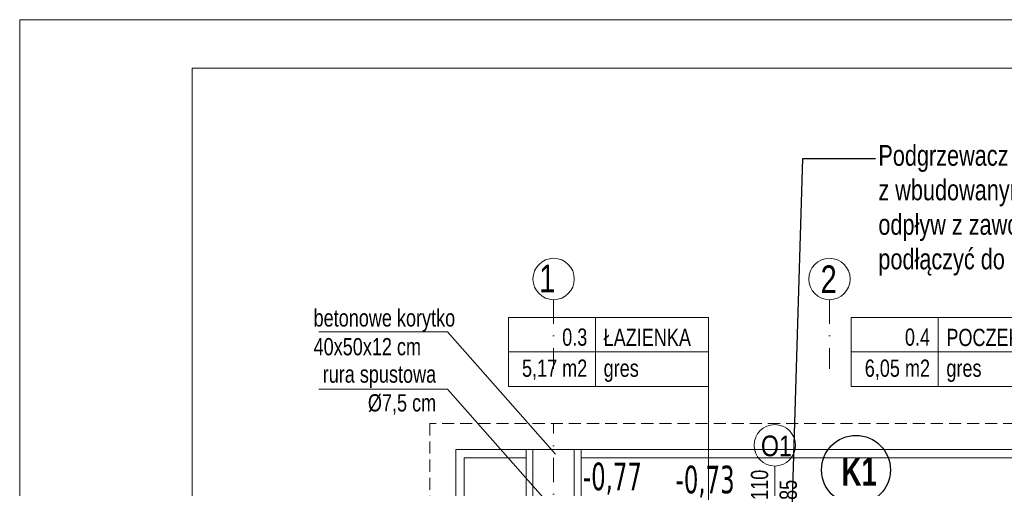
# Model space of a CAD drawing. Header units: inches. Extents: x 57112 to 98566, y -51777 to -16564.
# Tile 60 of 138: x 73285 to 73999, y -20164 to -19824. Entities that reach past the tile are written whole.
import ezdxf
from ezdxf import colors
from ezdxf.entities.mleader import LeaderData, LeaderLine
from ezdxf.lldxf.tags import DXFTag
from ezdxf.math import Vec2, Vec3

# ---------------------------------------------------------------- set-up
doc = ezdxf.new("R2010")
doc.units = ezdxf.units.IN
doc.header["$MEASUREMENT"] = 0
doc.linetypes.add('DASHDOT', pattern=[1, 0.5, -0.25, 0, -0.25])
doc.linetypes.add('HIDDEN', pattern=[0.375, 0.25, -0.125])
doc.layers.add('# 02 KS RZEDNE', color=26, linetype='Continuous')
for name, color, linetype, lineweight in [('## 02 KS PION', 3, 'Continuous', 30), ('## 05 PODGRZEWACZ', 1, 'SOLID', 30), ('A--tabelka rysunku', 7, 'Continuous', 0), ('A36-obrzeże', 252, 'Continuous', 0), ('A8-opisy pomieszczeń', 250, 'Continuous', 0), ('p--dach', 251, 'Continuous', 30), ('p--opis okna', 251, 'Continuous', 0), ('p--opisy dodatkowe', 251, 'Continuous', 0), ('p--opisy pomieszczeń', 250, 'Continuous', 0), ('p--osie konstr', 250, 'DASHDOT', 15), ('p--osie konstr.-NR', 250, 'DASHDOT', 15)]:
    doc.layers.add(name, color=color, linetype=linetype, lineweight=lineweight)
doc.styles.add('1-100', font='arial.ttf', dxfattribs={"width": 0.75, "height": 18})
doc.styles.add('1-50', font='arial.ttf', dxfattribs={"width": 0.75, "height": 12.5})
doc.styles.add('GENERATED_STYLE_7', font='arialbd.ttf', dxfattribs={"width": 0.75})
doc.styles.add('PZ', font='romand.shx', dxfattribs={"width": 0.7})
doc.styles.get("Standard").update_dxf_attribs({"font": 'arial.ttf', "width": 0.75})
tags = doc.linetypes.add('SOLID', pattern=[10, 10, 0]).pattern_tags.tags
tags[6:7] = [DXFTag(74, 4), DXFTag(75, 0), DXFTag(340, '0'), DXFTag(46, 0.0), DXFTag(50, 0.0), DXFTag(44, 0.0), DXFTag(45, 0.0)]
tags[4:5] = [DXFTag(74, 4), DXFTag(75, 0), DXFTag(340, '0'), DXFTag(46, 0.0), DXFTag(50, 0.0), DXFTag(44, 0.0), DXFTag(45, 0.0)]

msp = doc.modelspace()

# ---------------------------------------------------------------- linework, layer by layer
at = {"layer": '## 02 KS PION', "color": 3, "lineweight": 30}
msp.add_circle((73891.679, -20150.262, 151.8), 24.979, dxfattribs=at)
at = {"layer": 'A--tabelka rysunku', "linetype": 'Continuous', "elevation": 151.8}
for points in [[(73285.356, -21309.191), (75385.356, -21309.191), (75385.356, -19824.191), (73285.356, -19824.191)], [(73410.356, -21274.191), (75350.356, -21274.191), (75350.356, -19859.191), (73410.356, -19859.191)]]:
    msp.add_lwpolyline(points, close=True, dxfattribs=at)
at = {"layer": 'A36-obrzeże', "linetype": 'Continuous', "ltscale": 35}
for p, q in [((73657.496, -20185.433, 151.8), (73657.496, -20135.433, 151.8)), ((73687.496, -20185.433, 151.8), (73687.496, -20135.433, 151.8))]:
    msp.add_line(p, q, dxfattribs=at)
at = {"layer": 'A36-obrzeże', "linetype": 'Continuous', "ltscale": 35, "elevation": 151.8}
for points in [[(73887.046, -20815.933), (73601.546, -20815.933), (73601.546, -20135.433), (74684.046, -20135.433), (74684.046, -20815.933), (74290.546, -20815.933)], [(73652.496, -20809.933), (73607.546, -20809.933), (73607.546, -20141.433), (73652.496, -20141.433)], [(73692.496, -20141.433), (74593.096, -20141.433)]]:
    msp.add_lwpolyline(points, dxfattribs=at)
msp.add_lwpolyline([(73652.496, -20135.433), (73692.496, -20135.433), (73692.496, -20185.433), (73652.496, -20185.433)], close=True, dxfattribs=at)
at = {"layer": 'A8-opisy pomieszczeń'}
msp.add_line((73784.814, -20089.872, 151.8), (73784.814, -20320.139, 151.8), dxfattribs=at)
at = {"layer": 'p--dach', "linetype": 'HIDDEN', "lineweight": 20, "ltscale": 35, "elevation": 151.8}
msp.add_lwpolyline([(73582.686, -20834.793), (74702.906, -20834.793), (74702.906, -20116.573), (73582.686, -20116.573)], close=True, dxfattribs=at)
at = {"layer": 'p--opis okna'}
for q in [(73832.846, -20227.933, 151.8), (73832.846, -20217.933, 151.8)]:
    msp.add_line((73832.846, -20147.471, 151.8), q, dxfattribs=at)
msp.add_circle((73832.846, -20132.471, 151.8), 15, dxfattribs=at)
at = {"layer": 'p--opisy dodatkowe', "elevation": 151.8}
for points in [[(73502.334, -20050.237), (73595.557, -20050.237), (73673.796, -20138.938)], [(73502.334, -20091.731), (73595.557, -20091.731), (73673.796, -20180.433)]]:
    msp.add_lwpolyline(points, dxfattribs=at)
at = {"layer": 'p--opisy pomieszczeń'}
for p, q in [((73702.814, -20039.872, 151.8), (73702.814, -20089.872, 151.8)), ((73951.319, -20039.872, 151.8), (73951.319, -20089.872, 151.8)), ((73784.814, -20064.872, 151.8), (73639.814, -20064.872, 151.8)), ((74048.319, -20064.872, 151.8), (73888.319, -20064.872, 151.8))]:
    msp.add_line(p, q, dxfattribs=at)
at = {"layer": 'p--opisy pomieszczeń', "elevation": 151.8}
for points in [[(73639.814, -20089.872), (73784.814, -20089.872), (73784.814, -20039.872), (73639.814, -20039.872)], [(73888.319, -20089.872), (74048.319, -20089.872), (74048.319, -20039.872), (73888.319, -20039.872)]]:
    msp.add_lwpolyline(points, close=True, dxfattribs=at)
at = {"layer": 'p--osie konstr', "linetype": 'DASHDOT', "ltscale": 35}
msp.add_line((73672.496, -20790.933, 151.8), (73672.496, -20116.573, 151.8), dxfattribs=at)
at = {"layer": 'p--osie konstr.-NR', "linetype": 'DASHDOT', "ltscale": 35}
for p, q in [((73672.496, -20027.022, 151.8), (73672.496, -20077.022, 151.8)), ((73872.496, -20027.022, 151.8), (73872.496, -20077.022, 151.8))]:
    msp.add_line(p, q, dxfattribs=at)
at = {"layer": 'p--osie konstr.-NR', "linetype": 'Continuous', "ltscale": 35}
for centre in [(73672.496, -20012.022, 151.8), (73872.496, -20012.022, 151.8)]:
    msp.add_circle(centre, 15, dxfattribs=at)

# ---------------------------------------------------------------- texts
at = {"layer": '# 02 KS RZEDNE', "color": 3, "linetype": 'Continuous', "char_height": 20, "width": 279.26563, "attachment_point": 6, "line_spacing_factor": 0.500001, "style": 'PZ'}
for s, insert in [('\\fTahoma|b0|i0|c238|p32;-0,77', (73736.491, -20156.607, 151.8)), ('\\fTahoma|b0|i0|c238|p32;-0,73', (73803.71, -20158.835, 151.8))]:
    msp.add_mtext(s, dxfattribs=dict(at, insert=insert))
at = {"layer": '## 02 KS PION', "color": 3, "lineweight": 50, "style": 'GENERATED_STYLE_7', "width": 0.7}
msp.add_text('K1', height=20.4724, dxfattribs=at).set_placement((73881.263, -20161.784, 489.541))
at = {"layer": 'p--opis okna', "insert": (73822.813, -20140.597, 151.8), "char_height": 15, "width": 74.01038, "attachment_point": 7, "style": '1-50'}
msp.add_mtext('\\W0.8;O1', dxfattribs=at)
at = {"layer": 'p--opis okna', "insert": (73849.006, -20172.033, 151.8), "char_height": 12.5, "width": 45.287, "attachment_point": 7, "rotation": 90, "style": '1-100'}
msp.add_mtext('110\\P85', dxfattribs=at)
at = {"layer": 'p--opisy dodatkowe', "char_height": 12.5, "width": 177.1707, "style": '1-50'}
for s, insert, attachment_point in [('betonowe korytko\\P40x50x12 cm', (73498.451, -20033.95, 151.8), 1), ('rura spustowa\\P%%c7,5 cm', (73587.303, -20110.283, 151.8), 9)]:
    msp.add_mtext(s, dxfattribs=dict(at, insert=insert, attachment_point=attachment_point))
at = {"layer": 'p--opisy pomieszczeń', "char_height": 12.5, "style": '1-50'}
for s, insert, width, attachment_point in [('ŁAZIENKA', (73708.745, -20048.08, 151.8), 106.86476, 1), ('0.3', (73696.882, -20047.844, 151.8), 98, 3), ('0.4', (73945.387, -20047.844, 151.8), 98, 3), ('POCZEKANIA', (73957.251, -20048.08, 151.8), 106.86476, 1), ('5,17 m2', (73696.882, -20070.347, 151.8), 98, 3), ('gres', (73708.745, -20070.347, 151.8), 100, 1), ('6,05 m2', (73945.387, -20070.347, 151.8), 98, 3), ('gres', (73957.251, -20070.347, 151.8), 100, 1)]:
    msp.add_mtext(s, dxfattribs=dict(at, insert=insert, width=width, attachment_point=attachment_point))
at = {"layer": 'p--osie konstr.-NR', "linetype": 'Continuous', "ltscale": 35, "char_height": 20, "width": 63.5564, "attachment_point": 9}
for s, insert in [('1', (73673.726, -20021.577, 151.8)), ('2', (73877.743, -20022.151, 151.8))]:
    msp.add_mtext(s, dxfattribs=dict(at, insert=insert))

# ---------------------------------------------------------------- leaders
at = {"layer": '## 05 PODGRZEWACZ', "color": 1, "lineweight": 15}
ml = msp.add_multileader_mtext('Standard', dxfattribs=at)
ml.set_content('Podgrzewacz wody użytkowej wiszący 50l\\Pz wbudowanym zaworem mieszającym\\Podpływ z zaworu bezpieczeństwa podłączyć do kanalizacji poprzez syfon', color=256)
ml.set_leader_properties()
ml.build(insert=Vec2(0, 0))
ml.multileader.update_dxf_attribs({"dogleg_length": 52.872})
ctx = ml.context
ctx.base_point, ctx.char_height, ctx.plane_origin = Vec3(73905.938, -19924.672, 240.049), 15, Vec3(74069.233, -19186.438, 240.049)
notes = []
notes.append((ctx, [(0, (1, 1, 0), (73853.066, -19924.672, 240.049), (1, 0), 52.872, [(0, [(73835.413, -20507.441, 240.049)], 0, [])])]))
ctx.mtext.insert, ctx.mtext.width, ctx.mtext.flow_direction = Vec3(73907.938, -19914.975, 240.049), 301.81321, 5
for ctx, leaders in notes:
    for number, flags, end, landing, length, lines in leaders:
        leader = LeaderData()
        leader.index, (leader.has_last_leader_line, leader.has_dogleg_vector, leader.attachment_direction) = number, flags
        leader.last_leader_point, leader.dogleg_vector, leader.dogleg_length = Vec3(end), Vec3(landing), length
        for number, points, colour, breaks in lines:
            line = LeaderLine()
            line.index, line.vertices, line.color, line.breaks = number, Vec3.list(points), colors.encode_raw_color(colour), breaks
            leader.lines.append(line)
        ctx.leaders.append(leader)

doc.saveas('drawing.dxf')
